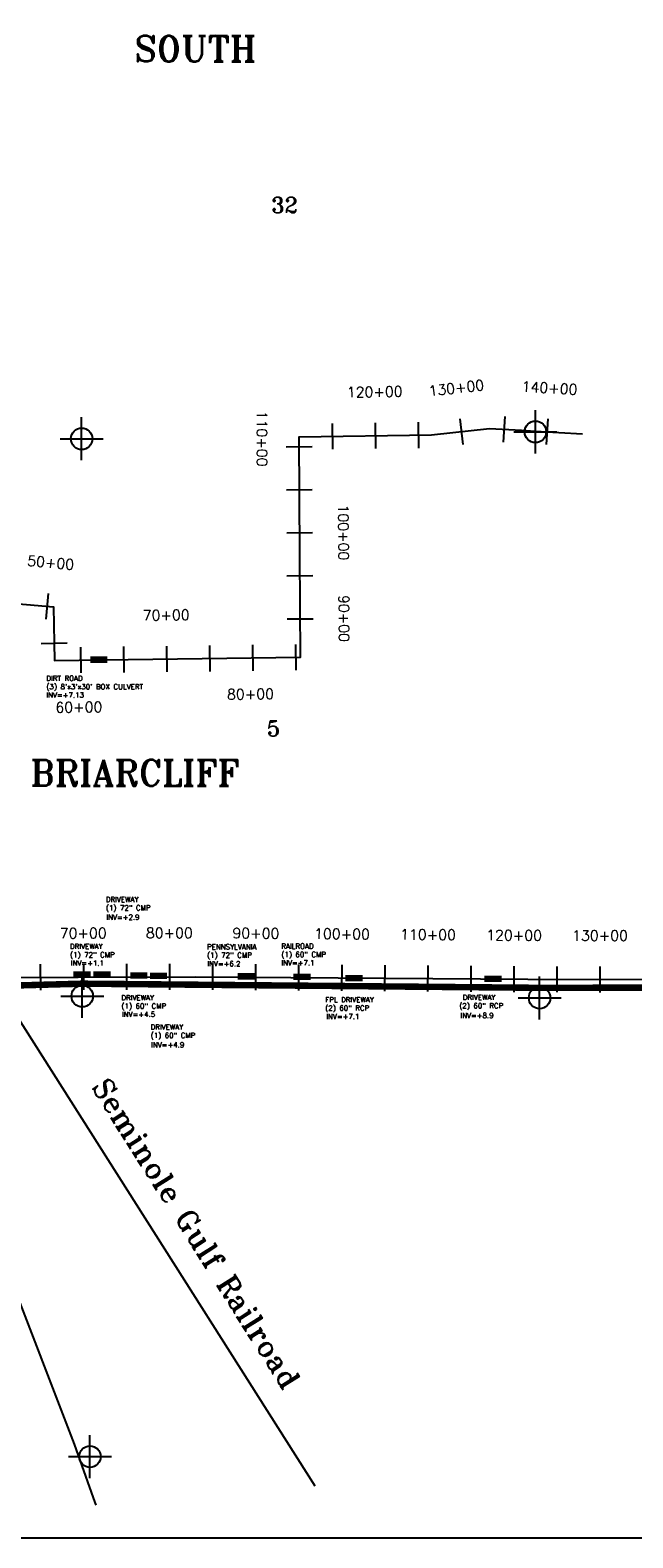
# Model space of a CAD drawing. Extents: x 195000 to 325707, y 779122 to 842722.
# Tile 5 of 21: x 225258 to 232258, y 779122 to 796640. Entities that reach past the tile are written whole.
import ezdxf
from ezdxf.enums import TextEntityAlignment as Align

# ---------------------------------------------------------------- set-up
doc = ezdxf.new("R2010")
doc.units = 0
doc.header["$LTSCALE"] = 800
doc.header["$PDMODE"] = 34
doc.header["$PDSIZE"] = 250
doc.linetypes.add('STREAM', pattern=[0])
doc.layers.get('0').update_dxf_attribs({"linetype": 'CONTINUOUS'})
for name, color, linetype in [('BORDER', 1, 'CONTINUOUS'), ('EXLIMBS', 7, 'STREAM'), ('EXSTRUCTURES', 2, 'CONTINUOUS'), ('HEC2STA', 7, 'STREAM'), ('MAJROADS', 9, 'CONTINUOUS'), ('RR', 13, 'CONTINUOUS'), ('SEC', 2, 'CONTINUOUS'), ('TEXT', 7, 'CONTINUOUS'), ('WSHEDS', 11, 'CONTINUOUS')]:
    doc.layers.add(name, color=color, linetype=linetype)
doc.styles.get("Standard").update_dxf_attribs({"font": 'ROMANT'})

# ---------------------------------------------------------------- blocks, each defined once
blk = doc.blocks.new('RCP1')
at = {"color": 0, "const_width": 75}
blk.add_lwpolyline([(-100, 0), (100, 0)], dxfattribs=at)

msp = doc.modelspace()

# ---------------------------------------------------------------- linework, layer by layer
at = {"layer": 'BORDER', "color": 0}
msp.add_lwpolyline([(196174, 779122), (295174, 779122), (295174, 842722), (196174, 842722)], close=True, dxfattribs=at)
at = {"layer": 'EXLIMBS', "color": 0}
for points in [[(220755, 788775), (221261, 788875), (221301, 788854), (221637, 788456), (222542, 787307), (222935, 786359), (223403, 785531), (224451, 785633), (227182, 785642), (231040, 785612), (237083, 785603), (241699, 785497), (248085, 785462), (253037, 785462), (253019, 792196), (253054, 792357), (253172, 792444), (253333, 792470), (254134, 792470)], [(220486, 790431), (222895, 790206), (222975, 790159), (224184, 790054), (225528, 789938), (225537, 789521), (225541, 789317), (228397, 789354), (228389, 790546), (228381, 791915), (229920, 791937), (230594, 792012), (230965, 791991), (231124, 791981), (231674, 791949)]]:
    msp.add_lwpolyline(points, dxfattribs=at)
at = {"layer": 'HEC2STA', "color": 0}
for p, q in [((228765, 792070), (228770, 791770)), ((229265, 792078), (229270, 791778)), ((229765, 792085), (229770, 791785)), ((230249, 792125), (230282, 791827)), ((230772, 792152), (230754, 791853)), ((231271, 792123), (231253, 791824)), ((228232, 791800), (228532, 791802)), ((228235, 791300), (228535, 791302)), ((228238, 790800), (228538, 790802)), ((228241, 790300), (228541, 790302)), ((225466, 790094), (225440, 789795)), ((228244, 789800), (228544, 789802)), ((225687, 789516), (225387, 789510)), ((225842, 789471), (225846, 789171)), ((226342, 789477), (226346, 789177)), ((226842, 789484), (226846, 789184)), ((227342, 789490), (227346, 789190)), ((227842, 789497), (227846, 789197)), ((228342, 789503), (228346, 789203)), ((225376, 785786), (225377, 785486)), ((225876, 785788), (225877, 785488)), ((226376, 785790), (226376, 785490)), ((226876, 785791), (226876, 785491)), ((227377, 785791), (227375, 785491)), ((227877, 785787), (227875, 785487)), ((228377, 785783), (228375, 785483)), ((228877, 785779), (228875, 785479)), ((229377, 785775), (229375, 785475)), ((229877, 785771), (229875, 785471)), ((230377, 785767), (230375, 785467)), ((230877, 785763), (230875, 785463)), ((231376, 785761), (231376, 785461)), ((231876, 785760), (231876, 785460))]:
    msp.add_line(p, q, dxfattribs=at)
at = {"layer": 'MAJROADS', "color": 0}
for points in [[(215343, 796835), (215807, 796077), (216643, 794663), (217040, 793998), (218199, 792071), (219837, 789310), (220400, 788385), (220500, 788300), (222969, 785651), (223310, 785338), (224042, 784562), (224175, 784377), (224215, 784251), (225769, 780209), (225991, 779587), (226022, 779500)], [(223310, 785338), (223747, 785469), (224200, 785533), (224938, 785536), (225885, 785562), (231172, 785514), (234004, 785518), (236308, 785525), (240094, 785431), (241704, 785493), (247007, 785386), (252211, 785381), (252502, 785380)]]:
    msp.add_lwpolyline(points, dxfattribs=at)
at = {"layer": 'RR', "color": 0}
msp.add_lwpolyline([(220775, 842136), (219270, 840169), (219012, 839841), (218847, 839486), (218833, 839127), (218884, 838323), (218898, 837032), (219007, 836670), (219188, 836328), (219497, 835987), (219717, 835709), (219990, 835348), (220202, 835142), (220311, 834732), (220362, 832480), (220465, 813086), (220564, 793119), (220592, 792723), (220664, 792315), (220836, 791935), (221047, 791579), (228563, 779725)], dxfattribs=at)
at = {"layer": 'SEC', "color": 0}
for p in [(231127, 791973), (225856, 791892), (225863, 785416), (231175, 785395), (225953, 780066)]:
    msp.add_point(p, dxfattribs=at)
at = {"layer": 'WSHEDS', "color": 0, "const_width": 75}
msp.add_lwpolyline([(266977, 817550), (266601, 815769), (262583, 808023), (262546, 802778), (259946, 802778), (259946, 792267), (257387, 792224), (257535, 785613), (257541, 785366), (252188, 785380), (246985, 785386), (241682, 785493), (240072, 785431), (236286, 785525), (233981, 785517), (231149, 785513), (225862, 785561), (224915, 785535), (224178, 785532), (223725, 785469), (223288, 785338)], dxfattribs=at)

# ---------------------------------------------------------------- block references
at = {"layer": 'EXSTRUCTURES', "color": 0}
for p in [(226056, 789326), (225861, 785668), (226093, 785668), (226521, 785655), (226749, 785651), (227768, 785647), (228416, 785641), (229019, 785625), (230635, 785617)]:
    msp.add_blockref('RCP1', p, dxfattribs=at)

# ---------------------------------------------------------------- texts
for s, p in [("(3) 8'x3'x30' BOX CULVERT", (225446, 788982)), ('DIRT ROAD', (225446, 789079)), ('INV=+7.13', (225446, 788885)), ('(1) 72" CMP', (226137, 786413)), ('DRIVEWAY', (226137, 786510)), ('INV=+2.9', (226143, 786303)), ('(1) 72" CMP', (225721, 785867)), ('DRIVEWAY', (225721, 785964)), ('(1) 72" CMP', (227313, 785862)), ('PENNSYLVANIA', (227313, 785959)), ('(1) 60" CMP', (228175, 785870)), ('RAILROAD', (228175, 785967)), ('INV=+1.1', (225730, 785771)), ('INV=+6.2', (227315, 785763)), ('INV=+7.1', (228175, 785773)), ('DRIVEWAY ', (226318, 785368)), ('FPL DRIVEWAY', (228685, 785345)), (' DRIVEWAY', (230242, 785372)), ('(1) 60" CMP', (226318, 785271)), ('INV=+4.5', (226324, 785175)), ('(2) 60" RCP', (228685, 785248)), ('INV=+7.1', (228697, 785150)), ('(2) 60" RCP', (230242, 785275)), ('INV=+8.9', (230255, 785161)), ('DRIVEWAY ', (226657, 785027)), ('(1) 60" CMP', (226657, 784930)), ('INV=+4.9', (226663, 784821))]:
    msp.add_text(s, height=60, dxfattribs=at).set_placement(p)
at = {"layer": 'HEC2STA', "color": 0}
for s, rotation, p in [('130+00', 6.3534, (230215, 792423)), ('140+00', 356.6598, (231288, 792423)), ('120+00', 0.8376, (229261, 792378)), ('110+00', 270.3515, (227891, 791894)), ('100+00', 270.3515, (228838, 790804)), ('50+00', 355.0556, (225492, 790393)), ('90+00', 270.3515, (228844, 789804)), ('70+00', 0.7376, (226839, 789784)), ('80+00', 0.7376, (227818, 788866)), ('60+00', 0.7376, (225825, 788714)), ('70+00', 0.1833, (225875, 786088)), ('80+00', 0.1833, (226875, 786091)), ('90+00', 359.5458, (227880, 786087)), ('100+00', 359.5458, (228880, 786079)), ('110+00', 359.5458, (229879, 786071)), ('120+00', 359.5458, (230879, 786063)), ('130+00', 359.9171, (231877, 786060))]:
    msp.add_text(s, height=120, rotation=rotation, dxfattribs=at).set_placement(p, align=Align.CENTER)
at = {"layer": 'SEC', "color": 0}
for s, p in [('32', (228059, 794518)), ('5', (228007, 788435))]:
    msp.add_text(s, height=180, dxfattribs=at).set_placement(p)
at = {"layer": 'TEXT', "color": 0}
for s, p in [('SOUTH ', (226471, 796275)), ('BRIARCLIFF', (225260, 787861))]:
    msp.add_text(s, height=300, dxfattribs=at).set_placement(p)
msp.add_text('Seminole Gulf Railroad', height=240, rotation=302.3196, dxfattribs=at).set_placement((225968, 784363))

doc.saveas('drawing.dxf')
